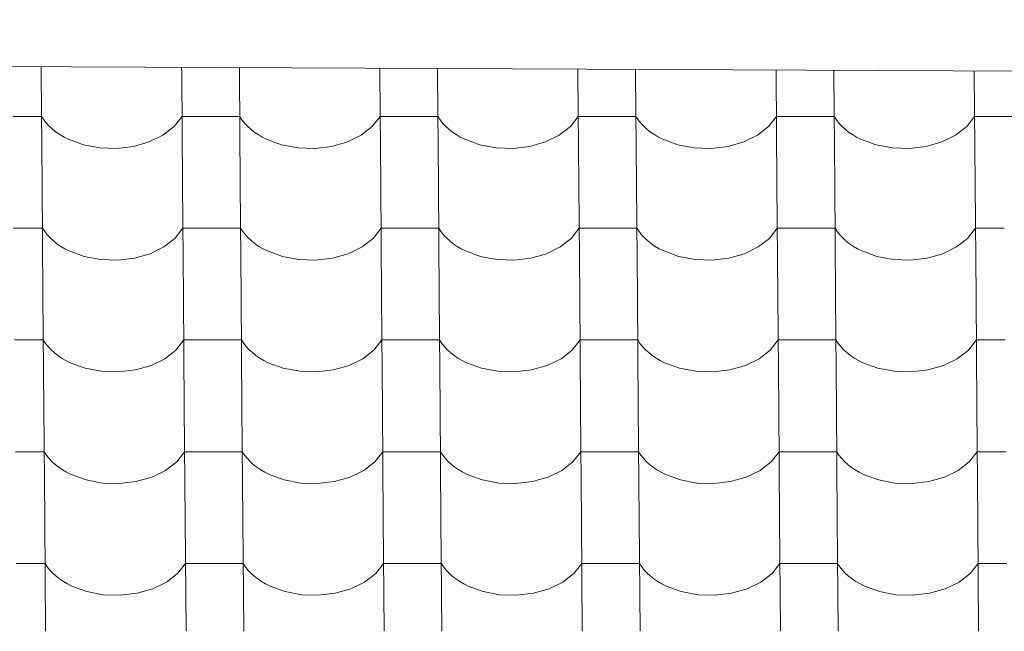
# Model space of a CAD drawing. Header units: millimetres. Extents: x -27785 to 104762, y -947 to 11132.
# Tile 77 of 146: x -12309 to -11489, y 10387 to 10896. Entities that reach past the tile are written whole.
import ezdxf

# ---------------------------------------------------------------- set-up
doc = ezdxf.new("R2010")
doc.units = ezdxf.units.MM
doc.header["$MEASUREMENT"] = 0
for name, color, linetype in [('POHLED JIŽNÍ_1_Bourané_Konstrukce - střechy a skořepiny', 7, 'Continuous'), ('POHLED JIŽNÍ_1_Bourané_Výplně - Povrchové', 7, 'Continuous'), ('POHLED JIŽNÍ_1_Konstrukce - nosné', 7, 'Continuous')]:
    doc.layers.add(name, color=color, linetype=linetype)

# ---------------------------------------------------------------- blocks, each defined once
blk = doc.blocks.new('*X2', base_point=(-29303.7, -27473.93))
at = {"layer": 'POHLED JIŽNÍ_1_Bourané_Výplně - Povrchové', "color": 7, "linetype": 'Continuous', "lineweight": 13}
for p, q in [((-12290.6, 10856.9), (-12290.56, 10851.81)), ((-12173.63, 10856.35), (-12173.6, 10851.81)), ((-12125.6, 10856.12), (-12125.56, 10851.81)), ((-12290.56, 10851.48), (-12289.83, 10758.8)), ((-12173.59, 10851.48), (-12172.87, 10758.8)), ((-12125.56, 10851.48), (-12124.84, 10758.8)), ((-12008.63, 10855.56), (-12008.6, 10851.81)), ((-12008.6, 10851.48), (-12007.88, 10758.8)), ((-11960.59, 10855.33), (-11960.57, 10851.81)), ((-11960.56, 10851.48), (-11959.84, 10758.8)), ((-11843.63, 10854.78), (-11843.6, 10851.81)), ((-11843.6, 10851.48), (-11842.88, 10758.8)), ((-11795.59, 10854.55), (-11795.57, 10851.81)), ((-11795.57, 10851.48), (-11794.85, 10758.8)), ((-11678.63, 10853.99), (-11678.61, 10851.81)), ((-11678.61, 10851.48), (-11677.88, 10758.8)), ((-11630.59, 10853.76), (-11630.57, 10851.81)), ((-11630.57, 10851.48), (-11629.85, 10758.8)), ((-11513.62, 10853.2), (-11513.61, 10851.81)), ((-11513.61, 10851.48), (-11512.89, 10758.8)), ((-12290.27, 10815.32), (-12314.29, 10815.32)), ((-12290.27, 10815.32), (-12288.43, 10812.53)), ((-12179.91, 10806.94), (-12173.31, 10815.32)), ((-12149.3, 10815.32), (-12173.31, 10815.32)), ((-12125.28, 10815.32), (-12149.3, 10815.32)), ((-12125.28, 10815.32), (-12123.43, 10812.53)), ((-12014.92, 10806.94), (-12008.32, 10815.32)), ((-11984.3, 10815.32), (-12008.32, 10815.32)), ((-11960.28, 10815.32), (-11984.3, 10815.32)), ((-11960.28, 10815.32), (-11958.44, 10812.53)), ((-11849.92, 10806.94), (-11843.32, 10815.32)), ((-11819.3, 10815.32), (-11843.32, 10815.32)), ((-11795.29, 10815.32), (-11819.3, 10815.32)), ((-11795.29, 10815.32), (-11793.44, 10812.53)), ((-11684.93, 10806.94), (-11678.32, 10815.32)), ((-11654.31, 10815.32), (-11678.32, 10815.32)), ((-11630.29, 10815.32), (-11654.31, 10815.32)), ((-11630.29, 10815.32), (-11628.44, 10812.53)), ((-11519.93, 10806.94), (-11513.33, 10815.32)), ((-11489.31, 10815.32), (-11513.33, 10815.32)), ((-11465.29, 10815.32), (-11489.31, 10815.32)), ((-12288.43, 10812.53), (-12286.29, 10809.83)), ((-12286.29, 10809.83), (-12283.86, 10807.25)), ((-12283.86, 10807.25), (-12281.16, 10804.78)), ((-12189.17, 10799.76), (-12179.91, 10806.94)), ((-12123.43, 10812.53), (-12121.29, 10809.83)), ((-12121.29, 10809.83), (-12118.86, 10807.25)), ((-12118.86, 10807.25), (-12116.16, 10804.78)), ((-12024.17, 10799.76), (-12014.92, 10806.94)), ((-11958.44, 10812.53), (-11956.29, 10809.83)), ((-11956.29, 10809.83), (-11953.87, 10807.25)), ((-11953.87, 10807.25), (-11951.17, 10804.78)), ((-11859.18, 10799.76), (-11849.92, 10806.94)), ((-11793.44, 10812.53), (-11791.3, 10809.83)), ((-11791.3, 10809.83), (-11788.87, 10807.25)), ((-11788.87, 10807.25), (-11786.17, 10804.78)), ((-11694.18, 10799.76), (-11684.93, 10806.94)), ((-11628.44, 10812.53), (-11626.3, 10809.83)), ((-11626.3, 10809.83), (-11623.87, 10807.25)), ((-11623.87, 10807.25), (-11621.17, 10804.78)), ((-11529.18, 10799.76), (-11519.93, 10806.94)), ((-12281.16, 10804.78), (-12278.2, 10802.45)), ((-12278.2, 10802.45), (-12275, 10800.28)), ((-12275, 10800.28), (-12271.57, 10798.26)), ((-12200.6, 10794.17), (-12189.17, 10799.76)), ((-12116.16, 10804.78), (-12113.2, 10802.45)), ((-12113.2, 10802.45), (-12110, 10800.28)), ((-12110, 10800.28), (-12106.57, 10798.26)), ((-12035.61, 10794.17), (-12024.17, 10799.76)), ((-11951.17, 10804.78), (-11948.21, 10802.45)), ((-11948.21, 10802.45), (-11945.01, 10800.28)), ((-11945.01, 10800.28), (-11941.58, 10798.26)), ((-11870.61, 10794.17), (-11859.18, 10799.76)), ((-11786.17, 10804.78), (-11783.21, 10802.45)), ((-11783.21, 10802.45), (-11780.01, 10800.28)), ((-11780.01, 10800.28), (-11776.58, 10798.26)), ((-11705.61, 10794.17), (-11694.18, 10799.76)), ((-11621.17, 10804.78), (-11618.22, 10802.45)), ((-11618.22, 10802.45), (-11615.01, 10800.28)), ((-11615.01, 10800.28), (-11611.59, 10798.26)), ((-11540.62, 10794.17), (-11529.18, 10799.76)), ((-12271.57, 10798.26), (-12267.93, 10796.41)), ((-12267.93, 10796.41), (-12255.46, 10791.84)), ((-12255.46, 10791.84), (-12241.78, 10789.25)), ((-12227.59, 10788.78), (-12213.63, 10790.45)), ((-12213.63, 10790.45), (-12200.6, 10794.17)), ((-12106.57, 10798.26), (-12102.94, 10796.41)), ((-12102.94, 10796.41), (-12090.46, 10791.84)), ((-12090.46, 10791.84), (-12076.78, 10789.25)), ((-12062.6, 10788.78), (-12048.64, 10790.45)), ((-12048.64, 10790.45), (-12035.61, 10794.17)), ((-11941.58, 10798.26), (-11937.94, 10796.41)), ((-11937.94, 10796.41), (-11925.46, 10791.84)), ((-11925.46, 10791.84), (-11911.78, 10789.25)), ((-11897.6, 10788.78), (-11883.64, 10790.45)), ((-11883.64, 10790.45), (-11870.61, 10794.17)), ((-11776.58, 10798.26), (-11772.95, 10796.41)), ((-11772.95, 10796.41), (-11760.47, 10791.84)), ((-11760.47, 10791.84), (-11746.79, 10789.25)), ((-11732.61, 10788.78), (-11718.64, 10790.45)), ((-11718.64, 10790.45), (-11705.61, 10794.17)), ((-11611.59, 10798.26), (-11607.95, 10796.41)), ((-11607.95, 10796.41), (-11595.47, 10791.84)), ((-11595.47, 10791.84), (-11581.79, 10789.25)), ((-11567.61, 10788.78), (-11553.65, 10790.45)), ((-11553.65, 10790.45), (-11540.62, 10794.17)), ((-12241.78, 10789.25), (-12227.59, 10788.78)), ((-12076.78, 10789.25), (-12062.6, 10788.78)), ((-11911.78, 10789.25), (-11897.6, 10788.78)), ((-11746.79, 10789.25), (-11732.61, 10788.78)), ((-11581.79, 10789.25), (-11567.61, 10788.78)), ((-12289.83, 10758.47), (-12289.11, 10665.79)), ((-12172.87, 10758.47), (-12172.15, 10665.79)), ((-12124.84, 10758.47), (-12124.11, 10665.79)), ((-12007.87, 10758.47), (-12007.15, 10665.79)), ((-11959.84, 10758.47), (-11959.12, 10665.79)), ((-11842.88, 10758.47), (-11842.16, 10665.79)), ((-11794.84, 10758.47), (-11794.12, 10665.79)), ((-11677.88, 10758.47), (-11677.16, 10665.79)), ((-11629.85, 10758.47), (-11629.13, 10665.79)), ((-11512.89, 10758.47), (-11512.16, 10665.79)), ((-12289.55, 10722.31), (-12313.57, 10722.31)), ((-12289.55, 10722.31), (-12287.7, 10719.52)), ((-12287.7, 10719.52), (-12285.56, 10716.82)), ((-12285.56, 10716.82), (-12283.13, 10714.24)), ((-12179.19, 10713.93), (-12172.59, 10722.31)), ((-12148.57, 10722.31), (-12172.59, 10722.31)), ((-12124.55, 10722.31), (-12148.57, 10722.31)), ((-12124.55, 10722.31), (-12122.71, 10719.52)), ((-12122.71, 10719.52), (-12120.57, 10716.82)), ((-12120.57, 10716.82), (-12118.14, 10714.24)), ((-12014.2, 10713.93), (-12007.59, 10722.31)), ((-11983.58, 10722.31), (-12007.59, 10722.31)), ((-11959.56, 10722.31), (-11983.58, 10722.31)), ((-11959.56, 10722.31), (-11957.71, 10719.52)), ((-11957.71, 10719.52), (-11955.57, 10716.82)), ((-11955.57, 10716.82), (-11953.14, 10714.24)), ((-11849.2, 10713.93), (-11842.6, 10722.31)), ((-11818.58, 10722.31), (-11842.6, 10722.31)), ((-11794.56, 10722.31), (-11818.58, 10722.31)), ((-11794.56, 10722.31), (-11792.72, 10719.52)), ((-11792.72, 10719.52), (-11790.57, 10716.82)), ((-11790.57, 10716.82), (-11788.15, 10714.24)), ((-11684.2, 10713.93), (-11677.6, 10722.31)), ((-11653.58, 10722.31), (-11677.6, 10722.31)), ((-11629.57, 10722.31), (-11653.58, 10722.31)), ((-11629.57, 10722.31), (-11627.72, 10719.52)), ((-11627.72, 10719.52), (-11625.58, 10716.82)), ((-11625.58, 10716.82), (-11623.15, 10714.24)), ((-11519.21, 10713.93), (-11512.6, 10722.31)), ((-11488.59, 10722.31), (-11512.6, 10722.31)), ((-12283.13, 10714.24), (-12280.43, 10711.77)), ((-12280.43, 10711.77), (-12277.48, 10709.45)), ((-12277.48, 10709.45), (-12274.27, 10707.27)), ((-12188.45, 10706.76), (-12179.19, 10713.93)), ((-12118.14, 10714.24), (-12115.44, 10711.77)), ((-12115.44, 10711.77), (-12112.48, 10709.45)), ((-12112.48, 10709.45), (-12109.28, 10707.27)), ((-12023.45, 10706.76), (-12014.2, 10713.93)), ((-11953.14, 10714.24), (-11950.44, 10711.77)), ((-11950.44, 10711.77), (-11947.48, 10709.45)), ((-11947.48, 10709.45), (-11944.28, 10707.27)), ((-11858.45, 10706.76), (-11849.2, 10713.93)), ((-11788.15, 10714.24), (-11785.45, 10711.77)), ((-11785.45, 10711.77), (-11782.49, 10709.45)), ((-11782.49, 10709.45), (-11779.29, 10707.27)), ((-11693.46, 10706.76), (-11684.2, 10713.93)), ((-11623.15, 10714.24), (-11620.45, 10711.77)), ((-11620.45, 10711.77), (-11617.49, 10709.45)), ((-11617.49, 10709.45), (-11614.29, 10707.27)), ((-11528.46, 10706.76), (-11519.21, 10713.93)), ((-12274.27, 10707.27), (-12270.85, 10705.25)), ((-12270.85, 10705.25), (-12267.21, 10703.4)), ((-12267.21, 10703.4), (-12254.73, 10698.83)), ((-12212.91, 10697.44), (-12199.88, 10701.16)), ((-12199.88, 10701.16), (-12188.45, 10706.76)), ((-12109.28, 10707.27), (-12105.85, 10705.25)), ((-12105.85, 10705.25), (-12102.21, 10703.4)), ((-12102.21, 10703.4), (-12089.74, 10698.83)), ((-12047.91, 10697.44), (-12034.88, 10701.16)), ((-12034.88, 10701.16), (-12023.45, 10706.76)), ((-11944.28, 10707.27), (-11940.85, 10705.25)), ((-11940.85, 10705.25), (-11937.22, 10703.4)), ((-11937.22, 10703.4), (-11924.74, 10698.83)), ((-11882.92, 10697.44), (-11869.89, 10701.16)), ((-11869.89, 10701.16), (-11858.45, 10706.76)), ((-11779.29, 10707.27), (-11775.86, 10705.25)), ((-11775.86, 10705.25), (-11772.22, 10703.4)), ((-11772.22, 10703.4), (-11759.74, 10698.83)), ((-11717.92, 10697.44), (-11704.89, 10701.16)), ((-11704.89, 10701.16), (-11693.46, 10706.76)), ((-11614.29, 10707.27), (-11610.86, 10705.25)), ((-11610.86, 10705.25), (-11607.23, 10703.4)), ((-11607.23, 10703.4), (-11594.75, 10698.83)), ((-11552.92, 10697.44), (-11539.89, 10701.16)), ((-11539.89, 10701.16), (-11528.46, 10706.76)), ((-12254.73, 10698.83), (-12241.05, 10696.24)), ((-12241.05, 10696.24), (-12226.87, 10695.77)), ((-12226.87, 10695.77), (-12212.91, 10697.44)), ((-12089.74, 10698.83), (-12076.06, 10696.24)), ((-12076.06, 10696.24), (-12061.87, 10695.77)), ((-12061.87, 10695.77), (-12047.91, 10697.44)), ((-11924.74, 10698.83), (-11911.06, 10696.24)), ((-11911.06, 10696.24), (-11896.88, 10695.77)), ((-11896.88, 10695.77), (-11882.92, 10697.44)), ((-11759.74, 10698.83), (-11746.06, 10696.24)), ((-11746.06, 10696.24), (-11731.88, 10695.77)), ((-11731.88, 10695.77), (-11717.92, 10697.44)), ((-11594.75, 10698.83), (-11581.07, 10696.24)), ((-11581.07, 10696.24), (-11566.89, 10695.77)), ((-11566.89, 10695.77), (-11552.92, 10697.44)), ((-12289.11, 10665.46), (-12288.39, 10572.79)), ((-12172.15, 10665.46), (-12171.43, 10572.79)), ((-12124.11, 10665.46), (-12123.39, 10572.79)), ((-12007.15, 10665.46), (-12006.43, 10572.79)), ((-11959.12, 10665.46), (-11958.4, 10572.79)), ((-11842.15, 10665.46), (-11841.43, 10572.79)), ((-11794.12, 10665.46), (-11793.4, 10572.79)), ((-11677.16, 10665.46), (-11676.44, 10572.79)), ((-11629.12, 10665.46), (-11628.4, 10572.79)), ((-11512.16, 10665.46), (-11511.44, 10572.79)), ((-12288.83, 10629.3), (-12312.84, 10629.3)), ((-12288.83, 10629.3), (-12286.98, 10626.51)), ((-12286.98, 10626.51), (-12284.84, 10623.81)), ((-12178.47, 10620.92), (-12171.86, 10629.3)), ((-12147.85, 10629.3), (-12171.86, 10629.3)), ((-12123.83, 10629.3), (-12147.85, 10629.3)), ((-12123.83, 10629.3), (-12121.99, 10626.51)), ((-12121.99, 10626.51), (-12119.84, 10623.81)), ((-12013.47, 10620.92), (-12006.87, 10629.3)), ((-11982.85, 10629.3), (-12006.87, 10629.3)), ((-11958.83, 10629.3), (-11982.85, 10629.3)), ((-11958.83, 10629.3), (-11956.99, 10626.51)), ((-11956.99, 10626.51), (-11954.85, 10623.81)), ((-11848.48, 10620.92), (-11841.87, 10629.3)), ((-11817.86, 10629.3), (-11841.87, 10629.3)), ((-11793.84, 10629.3), (-11817.86, 10629.3)), ((-11793.84, 10629.3), (-11791.99, 10626.51)), ((-11791.99, 10626.51), (-11789.85, 10623.81)), ((-11683.48, 10620.92), (-11676.88, 10629.3)), ((-11652.86, 10629.3), (-11676.88, 10629.3)), ((-11628.84, 10629.3), (-11652.86, 10629.3)), ((-11628.84, 10629.3), (-11627, 10626.51)), ((-11627, 10626.51), (-11624.85, 10623.81)), ((-11518.48, 10620.92), (-11511.88, 10629.3)), ((-11487.86, 10629.3), (-11511.88, 10629.3)), ((-12284.84, 10623.81), (-12282.41, 10621.23)), ((-12282.41, 10621.23), (-12279.71, 10618.76)), ((-12279.71, 10618.76), (-12276.75, 10616.44)), ((-12187.72, 10613.75), (-12178.47, 10620.92)), ((-12119.84, 10623.81), (-12117.42, 10621.23)), ((-12117.42, 10621.23), (-12114.71, 10618.76)), ((-12114.71, 10618.76), (-12111.76, 10616.44)), ((-12022.73, 10613.75), (-12013.47, 10620.92)), ((-11954.85, 10623.81), (-11952.42, 10621.23)), ((-11952.42, 10621.23), (-11949.72, 10618.76)), ((-11949.72, 10618.76), (-11946.76, 10616.44)), ((-11857.73, 10613.75), (-11848.48, 10620.92)), ((-11789.85, 10623.81), (-11787.42, 10621.23)), ((-11787.42, 10621.23), (-11784.72, 10618.76)), ((-11784.72, 10618.76), (-11781.76, 10616.44)), ((-11692.73, 10613.75), (-11683.48, 10620.92)), ((-11624.85, 10623.81), (-11622.43, 10621.23)), ((-11622.43, 10621.23), (-11619.73, 10618.76)), ((-11619.73, 10618.76), (-11616.77, 10616.44)), ((-11527.74, 10613.75), (-11518.48, 10620.92)), ((-12276.75, 10616.44), (-12273.55, 10614.26)), ((-12273.55, 10614.26), (-12270.12, 10612.24)), ((-12270.12, 10612.24), (-12266.49, 10610.39)), ((-12266.49, 10610.39), (-12254.01, 10605.82)), ((-12199.15, 10608.16), (-12187.72, 10613.75)), ((-12111.76, 10616.44), (-12108.55, 10614.26)), ((-12108.55, 10614.26), (-12105.13, 10612.24)), ((-12105.13, 10612.24), (-12101.49, 10610.39)), ((-12101.49, 10610.39), (-12089.01, 10605.82)), ((-12034.16, 10608.16), (-12022.73, 10613.75)), ((-11946.76, 10616.44), (-11943.56, 10614.26)), ((-11943.56, 10614.26), (-11940.13, 10612.24)), ((-11940.13, 10612.24), (-11936.5, 10610.39)), ((-11936.5, 10610.39), (-11924.02, 10605.82)), ((-11869.16, 10608.16), (-11857.73, 10613.75)), ((-11781.76, 10616.44), (-11778.56, 10614.26)), ((-11778.56, 10614.26), (-11775.14, 10612.24)), ((-11775.14, 10612.24), (-11771.5, 10610.39)), ((-11771.5, 10610.39), (-11759.02, 10605.82)), ((-11704.17, 10608.16), (-11692.73, 10613.75)), ((-11616.77, 10616.44), (-11613.57, 10614.26)), ((-11613.57, 10614.26), (-11610.14, 10612.24)), ((-11610.14, 10612.24), (-11606.5, 10610.39)), ((-11606.5, 10610.39), (-11594.02, 10605.82)), ((-11539.17, 10608.16), (-11527.74, 10613.75)), ((-12254.01, 10605.82), (-12240.33, 10603.23)), ((-12240.33, 10603.23), (-12226.15, 10602.76)), ((-12226.15, 10602.76), (-12212.18, 10604.43)), ((-12212.18, 10604.43), (-12199.15, 10608.16)), ((-12089.01, 10605.82), (-12075.33, 10603.23)), ((-12075.33, 10603.23), (-12061.15, 10602.76)), ((-12061.15, 10602.76), (-12047.19, 10604.43)), ((-12047.19, 10604.43), (-12034.16, 10608.16)), ((-11924.02, 10605.82), (-11910.34, 10603.23)), ((-11910.34, 10603.23), (-11896.15, 10602.76)), ((-11896.15, 10602.76), (-11882.19, 10604.43)), ((-11882.19, 10604.43), (-11869.16, 10608.16)), ((-11759.02, 10605.82), (-11745.34, 10603.23)), ((-11745.34, 10603.23), (-11731.16, 10602.76)), ((-11731.16, 10602.76), (-11717.2, 10604.43)), ((-11717.2, 10604.43), (-11704.17, 10608.16)), ((-11594.02, 10605.82), (-11580.35, 10603.23)), ((-11580.35, 10603.23), (-11566.16, 10602.76)), ((-11566.16, 10602.76), (-11552.2, 10604.43)), ((-11552.2, 10604.43), (-11539.17, 10608.16)), ((-12288.38, 10572.45), (-12287.66, 10479.78)), ((-12171.42, 10572.45), (-12170.7, 10479.78)), ((-12123.39, 10572.45), (-12122.67, 10479.78)), ((-12006.43, 10572.45), (-12005.71, 10479.78)), ((-11958.39, 10572.45), (-11957.67, 10479.78)), ((-11841.43, 10572.45), (-11840.71, 10479.78)), ((-11793.4, 10572.45), (-11792.68, 10479.78)), ((-11676.43, 10572.45), (-11675.71, 10479.78)), ((-11628.4, 10572.45), (-11627.68, 10479.78)), ((-11511.44, 10572.45), (-11510.72, 10479.78)), ((-12288.1, 10536.29), (-12312.12, 10536.29)), ((-12288.1, 10536.29), (-12286.26, 10533.5)), ((-12177.74, 10527.91), (-12171.14, 10536.29)), ((-12147.12, 10536.29), (-12171.14, 10536.29)), ((-12123.11, 10536.29), (-12147.12, 10536.29)), ((-12123.11, 10536.29), (-12121.26, 10533.5)), ((-12012.75, 10527.91), (-12006.15, 10536.29)), ((-11982.13, 10536.29), (-12006.15, 10536.29)), ((-11958.11, 10536.29), (-11982.13, 10536.29)), ((-11958.11, 10536.29), (-11956.27, 10533.5)), ((-11847.75, 10527.91), (-11841.15, 10536.29)), ((-11817.13, 10536.29), (-11841.15, 10536.29)), ((-11793.12, 10536.29), (-11817.13, 10536.29)), ((-11793.12, 10536.29), (-11791.27, 10533.5)), ((-11682.76, 10527.91), (-11676.15, 10536.29)), ((-11652.14, 10536.29), (-11676.15, 10536.29)), ((-11628.12, 10536.29), (-11652.14, 10536.29)), ((-11628.12, 10536.29), (-11626.27, 10533.5)), ((-11517.76, 10527.91), (-11511.16, 10536.29)), ((-11487.14, 10536.29), (-11511.16, 10536.29)), ((-12286.26, 10533.5), (-12284.12, 10530.8)), ((-12284.12, 10530.8), (-12281.69, 10528.22)), ((-12281.69, 10528.22), (-12278.99, 10525.75)), ((-12187, 10520.74), (-12177.74, 10527.91)), ((-12121.26, 10533.5), (-12119.12, 10530.8)), ((-12119.12, 10530.8), (-12116.69, 10528.22)), ((-12116.69, 10528.22), (-12113.99, 10525.75)), ((-12022, 10520.74), (-12012.75, 10527.91)), ((-11956.27, 10533.5), (-11954.12, 10530.8)), ((-11954.12, 10530.8), (-11951.7, 10528.22)), ((-11951.7, 10528.22), (-11949, 10525.75)), ((-11857.01, 10520.74), (-11847.75, 10527.91)), ((-11791.27, 10533.5), (-11789.13, 10530.8)), ((-11789.13, 10530.8), (-11786.7, 10528.22)), ((-11786.7, 10528.22), (-11784, 10525.75)), ((-11692.01, 10520.74), (-11682.76, 10527.91)), ((-11626.27, 10533.5), (-11624.13, 10530.8)), ((-11624.13, 10530.8), (-11621.7, 10528.22)), ((-11621.7, 10528.22), (-11619, 10525.75)), ((-11527.01, 10520.74), (-11517.76, 10527.91)), ((-12278.99, 10525.75), (-12276.03, 10523.43)), ((-12276.03, 10523.43), (-12272.83, 10521.25)), ((-12272.83, 10521.25), (-12269.4, 10519.23)), ((-12198.43, 10515.15), (-12187, 10520.74)), ((-12113.99, 10525.75), (-12111.03, 10523.43)), ((-12111.03, 10523.43), (-12107.83, 10521.25)), ((-12107.83, 10521.25), (-12104.4, 10519.23)), ((-12033.44, 10515.15), (-12022, 10520.74)), ((-11949, 10525.75), (-11946.04, 10523.43)), ((-11946.04, 10523.43), (-11942.84, 10521.25)), ((-11942.84, 10521.25), (-11939.41, 10519.23)), ((-11868.44, 10515.15), (-11857.01, 10520.74)), ((-11784, 10525.75), (-11781.04, 10523.43)), ((-11781.04, 10523.43), (-11777.84, 10521.25)), ((-11777.84, 10521.25), (-11774.41, 10519.23)), ((-11703.44, 10515.15), (-11692.01, 10520.74)), ((-11619, 10525.75), (-11616.04, 10523.43)), ((-11616.04, 10523.43), (-11612.84, 10521.25)), ((-11612.84, 10521.25), (-11609.42, 10519.23)), ((-11538.45, 10515.15), (-11527.01, 10520.74)), ((-12269.4, 10519.23), (-12265.76, 10517.38)), ((-12265.76, 10517.38), (-12253.28, 10512.81)), ((-12253.28, 10512.81), (-12239.61, 10510.22)), ((-12225.42, 10509.75), (-12211.46, 10511.42)), ((-12211.46, 10511.42), (-12198.43, 10515.15)), ((-12104.4, 10519.23), (-12100.77, 10517.38)), ((-12100.77, 10517.38), (-12088.29, 10512.81)), ((-12088.29, 10512.81), (-12074.61, 10510.22)), ((-12060.43, 10509.75), (-12046.47, 10511.42)), ((-12046.47, 10511.42), (-12033.44, 10515.15)), ((-11939.41, 10519.23), (-11935.77, 10517.38)), ((-11935.77, 10517.38), (-11923.29, 10512.81)), ((-11923.29, 10512.81), (-11909.61, 10510.22)), ((-11895.43, 10509.75), (-11881.47, 10511.42)), ((-11881.47, 10511.42), (-11868.44, 10515.15)), ((-11774.41, 10519.23), (-11770.78, 10517.38)), ((-11770.78, 10517.38), (-11758.3, 10512.81)), ((-11758.3, 10512.81), (-11744.62, 10510.22)), ((-11730.44, 10509.75), (-11716.47, 10511.42)), ((-11716.47, 10511.42), (-11703.44, 10515.15)), ((-11609.42, 10519.23), (-11605.78, 10517.38)), ((-11605.78, 10517.38), (-11593.3, 10512.81)), ((-11593.3, 10512.81), (-11579.62, 10510.22)), ((-11565.44, 10509.75), (-11551.48, 10511.42)), ((-11551.48, 10511.42), (-11538.45, 10515.15)), ((-12239.61, 10510.22), (-12225.42, 10509.75)), ((-12074.61, 10510.22), (-12060.43, 10509.75)), ((-11909.61, 10510.22), (-11895.43, 10509.75)), ((-11744.62, 10510.22), (-11730.44, 10509.75)), ((-11579.62, 10510.22), (-11565.44, 10509.75)), ((-12287.66, 10479.44), (-12286.94, 10386.77)), ((-12170.7, 10479.44), (-12169.98, 10386.77)), ((-12122.66, 10479.44), (-12121.94, 10386.77)), ((-12005.7, 10479.44), (-12004.98, 10386.77)), ((-11957.67, 10479.44), (-11956.95, 10386.77)), ((-11840.71, 10479.44), (-11839.99, 10386.77)), ((-11792.67, 10479.44), (-11791.95, 10386.77)), ((-11675.71, 10479.44), (-11674.99, 10386.77)), ((-11627.68, 10479.44), (-11626.96, 10386.77)), ((-11510.72, 10479.44), (-11509.99, 10386.77)), ((-12287.38, 10443.29), (-12311.4, 10443.29)), ((-12287.38, 10443.29), (-12285.53, 10440.49)), ((-12285.53, 10440.49), (-12283.39, 10437.8)), ((-12283.39, 10437.8), (-12280.96, 10435.21)), ((-12177.02, 10434.9), (-12170.42, 10443.29)), ((-12146.4, 10443.29), (-12170.42, 10443.29)), ((-12122.38, 10443.29), (-12146.4, 10443.29)), ((-12122.38, 10443.29), (-12120.54, 10440.49)), ((-12120.54, 10440.49), (-12118.4, 10437.8)), ((-12118.4, 10437.8), (-12115.97, 10435.21)), ((-12012.02, 10434.9), (-12005.42, 10443.29)), ((-11981.4, 10443.29), (-12005.42, 10443.29)), ((-11957.39, 10443.29), (-11981.4, 10443.29)), ((-11957.39, 10443.29), (-11955.54, 10440.49)), ((-11955.54, 10440.49), (-11953.4, 10437.8)), ((-11953.4, 10437.8), (-11950.97, 10435.21)), ((-11847.03, 10434.9), (-11840.43, 10443.29)), ((-11816.41, 10443.29), (-11840.43, 10443.29)), ((-11792.39, 10443.29), (-11816.41, 10443.29)), ((-11792.39, 10443.29), (-11790.55, 10440.49)), ((-11790.55, 10440.49), (-11788.4, 10437.8)), ((-11788.4, 10437.8), (-11785.98, 10435.21)), ((-11682.03, 10434.9), (-11675.43, 10443.29)), ((-11651.41, 10443.29), (-11675.43, 10443.29)), ((-11627.4, 10443.29), (-11651.41, 10443.29)), ((-11627.4, 10443.29), (-11625.55, 10440.49)), ((-11625.55, 10440.49), (-11623.41, 10437.8)), ((-11623.41, 10437.8), (-11620.98, 10435.21)), ((-11517.04, 10434.9), (-11510.43, 10443.29)), ((-11486.42, 10443.29), (-11510.43, 10443.29)), ((-12280.96, 10435.21), (-12278.26, 10432.75)), ((-12278.26, 10432.75), (-12275.3, 10430.42)), ((-12275.3, 10430.42), (-12272.1, 10428.24)), ((-12186.27, 10427.73), (-12177.02, 10434.9)), ((-12115.97, 10435.21), (-12113.27, 10432.75)), ((-12113.27, 10432.75), (-12110.31, 10430.42)), ((-12110.31, 10430.42), (-12107.11, 10428.24)), ((-12021.28, 10427.73), (-12012.02, 10434.9)), ((-11950.97, 10435.21), (-11948.27, 10432.75)), ((-11948.27, 10432.75), (-11945.31, 10430.42)), ((-11945.31, 10430.42), (-11942.11, 10428.24)), ((-11856.28, 10427.73), (-11847.03, 10434.9)), ((-11785.98, 10435.21), (-11783.28, 10432.75)), ((-11783.28, 10432.75), (-11780.32, 10430.42)), ((-11780.32, 10430.42), (-11777.12, 10428.24)), ((-11691.29, 10427.73), (-11682.03, 10434.9)), ((-11620.98, 10435.21), (-11618.28, 10432.75)), ((-11618.28, 10432.75), (-11615.32, 10430.42)), ((-11615.32, 10430.42), (-11612.12, 10428.24)), ((-11526.29, 10427.73), (-11517.04, 10434.9)), ((-12272.1, 10428.24), (-12268.68, 10426.22)), ((-12268.68, 10426.22), (-12265.04, 10424.37)), ((-12265.04, 10424.37), (-12252.56, 10419.8)), ((-12210.74, 10418.41), (-12197.71, 10422.14)), ((-12197.71, 10422.14), (-12186.27, 10427.73)), ((-12107.11, 10428.24), (-12103.68, 10426.22)), ((-12103.68, 10426.22), (-12100.04, 10424.37)), ((-12100.04, 10424.37), (-12087.56, 10419.8)), ((-12045.74, 10418.41), (-12032.71, 10422.14)), ((-12032.71, 10422.14), (-12021.28, 10427.73)), ((-11942.11, 10428.24), (-11938.68, 10426.22)), ((-11938.68, 10426.22), (-11935.05, 10424.37)), ((-11935.05, 10424.37), (-11922.57, 10419.8)), ((-11880.75, 10418.41), (-11867.72, 10422.14)), ((-11867.72, 10422.14), (-11856.28, 10427.73)), ((-11777.12, 10428.24), (-11773.69, 10426.22)), ((-11773.69, 10426.22), (-11770.05, 10424.37)), ((-11770.05, 10424.37), (-11757.57, 10419.8)), ((-11715.75, 10418.41), (-11702.72, 10422.14)), ((-11702.72, 10422.14), (-11691.29, 10427.73)), ((-11612.12, 10428.24), (-11608.69, 10426.22)), ((-11608.69, 10426.22), (-11605.06, 10424.37)), ((-11605.06, 10424.37), (-11592.58, 10419.8)), ((-11550.75, 10418.41), (-11537.72, 10422.14)), ((-11537.72, 10422.14), (-11526.29, 10427.73)), ((-12252.56, 10419.8), (-12238.88, 10417.21)), ((-12238.88, 10417.21), (-12224.7, 10416.74)), ((-12224.7, 10416.74), (-12210.74, 10418.41)), ((-12087.56, 10419.8), (-12073.89, 10417.21)), ((-12073.89, 10417.21), (-12059.7, 10416.74)), ((-12059.7, 10416.74), (-12045.74, 10418.41)), ((-11922.57, 10419.8), (-11908.89, 10417.21)), ((-11908.89, 10417.21), (-11894.71, 10416.74)), ((-11894.71, 10416.74), (-11880.75, 10418.41)), ((-11757.57, 10419.8), (-11743.89, 10417.21)), ((-11743.89, 10417.21), (-11729.71, 10416.74)), ((-11729.71, 10416.74), (-11715.75, 10418.41)), ((-11592.58, 10419.8), (-11578.9, 10417.21)), ((-11578.9, 10417.21), (-11564.72, 10416.74)), ((-11564.72, 10416.74), (-11550.75, 10418.41))]:
    blk.add_line(p, q, dxfattribs=at)

msp = doc.modelspace()

# ---------------------------------------------------------------- linework, layer by layer
at = {"layer": 'POHLED JIŽNÍ_1_Bourané_Konstrukce - střechy a skořepiny', "color": 7, "linetype": 'Continuous', "lineweight": 13}
msp.add_line((-129.54, 10798.97), (-20488.57, 10895.96), dxfattribs=at)

# ---------------------------------------------------------------- block references
at = {"layer": 'POHLED JIŽNÍ_1_Konstrukce - nosné', "color": 9, "linetype": 'Continuous', "lineweight": 13}
msp.add_blockref('*X2', (-29303.7, -27473.93), dxfattribs=at)

doc.saveas('drawing.dxf')
